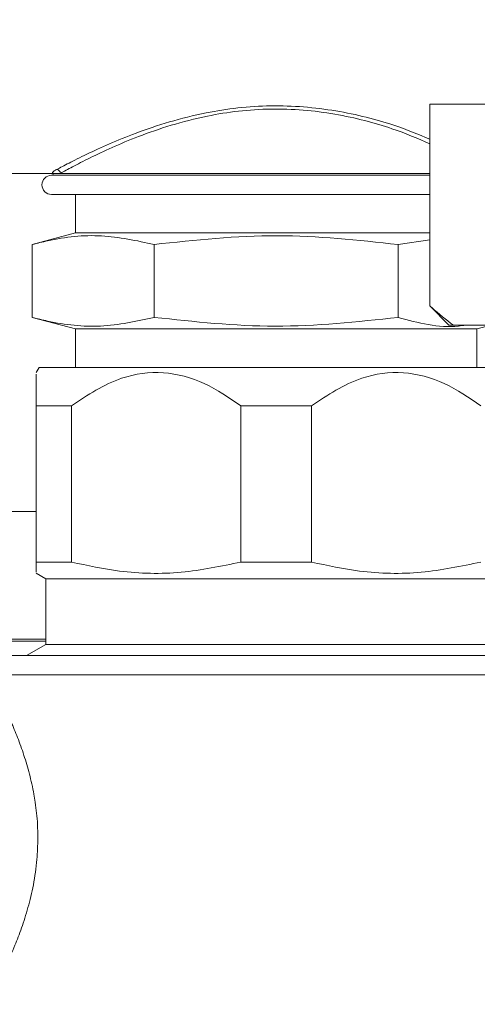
# Model space of a CAD drawing. Header units: millimetres. Extents: x -848 to 77789, y -17557 to 12238.
# Tile 32 of 79: x 72208 to 72327, y -12762 to -12506. Entities that reach past the tile are written whole.
import ezdxf
from ezdxf import colors
from ezdxf.entities.mleader import LeaderData, LeaderLine
from ezdxf.math import Vec2, Vec3

# ---------------------------------------------------------------- set-up
doc = ezdxf.new("R2010")
doc.units = ezdxf.units.MM
doc.layers.add('RR_IWK_opisy_piony', color=7, linetype='Continuous', lineweight=13)
doc.styles.add('Garamond', font='GARA.TTF')

# ---------------------------------------------------------------- blocks, each defined once
blk = doc.blocks.new('_None')

msp = doc.modelspace()

# ---------------------------------------------------------------- linework, layer by layer
at = {"color": 7, "linetype": 'Continuous', "lineweight": 0}
for p, q in [((72315, -12527.49), (72315, -12579.99)), ((72315, -12527.49), (72485, -12527.49)), ((72315.05, -12527.49), (72315.05, -12579.99)), ((71985, -12545.49), (72218.8, -12545.49)), ((72315, -12545.99), (72216.5, -12545.99)), ((72315, -12550.99), (72216.5, -12550.99)), ((72222.75, -12550.99), (72222.75, -12560.99)), ((72222.75, -12560.99), (72211.49, -12564)), ((72315, -12560.99), (72222.75, -12560.99)), ((72315, -12562.83), (72306.75, -12564)), ((72211.49, -12564), (72211.49, -12582.97)), ((72243.25, -12564), (72243.25, -12582.97)), ((72306.75, -12564), (72306.75, -12582.97)), ((72315, -12579.99), (72320, -12584.99)), ((72315, -12579.99), (72315.05, -12579.99)), ((72211.49, -12582.97), (72222.75, -12585.99)), ((72222.75, -12585.99), (72222.75, -12595.99)), ((72327.25, -12585.99), (72222.75, -12585.99)), ((72320, -12584.99), (72480, -12584.99)), ((72327.25, -12585.99), (72330.98, -12584.99)), ((72327.25, -12595.99), (72327.25, -12585.99)), ((72213.27, -12595.99), (72212.5, -12597.33)), ((72213.27, -12595.99), (72336.73, -12595.99)), ((72221.67, -12605.99), (72212.5, -12605.99)), ((72212.5, -12646.66), (72212.5, -12605.99)), ((72221.67, -12605.99), (72221.67, -12646.66)), ((72265.83, -12646.66), (72265.83, -12605.99)), ((72284.17, -12605.99), (72265.83, -12605.99)), ((72284.17, -12605.99), (72284.17, -12646.66)), ((72212.5, -12633.49), (72200, -12633.49)), ((72212.5, -12646.66), (72221.67, -12646.66)), ((72265.83, -12646.66), (72284.17, -12646.66)), ((72212.5, -12649.54), (72215, -12650.99)), ((72215, -12650.99), (72215, -12668.1)), ((72215, -12650.99), (72335, -12650.99)), ((72180, -12666.74), (72215, -12666.74)), ((72215, -12668.1), (72210, -12670.99)), ((72215, -12668.1), (72335, -12668.1)), ((72205.39, -12670.99), (72344.61, -12670.99)), ((72347.5, -12675.99), (72202.5, -12675.99))]:
    msp.add_line(p, q, dxfattribs=at)
at = {"color": 8, "linetype": 'Continuous', "lineweight": 0}
for p, q in [((72315, -12545.49), (72218.8, -12545.49)), ((72215, -12667.24), (72180, -12667.24))]:
    msp.add_line(p, q, dxfattribs=at)
at = {"color": 7, "linetype": 'Continuous', "lineweight": 0}
for centre, radius, start, end in [((72217.78, -12545.52), 1.02, 1.604, 87.1252), ((72216.5, -12548.49), 2.5, 90, 270), ((72216.5, -12545.49), 0.5, 270, 0)]:
    msp.add_arc(centre, radius, start, end, dxfattribs=at)
at = {"color": 8, "linetype": 'Continuous', "lineweight": 0}
for points, knots in [([(72217.83, -12544.5), (72218.81, -12543.98), (72220.75, -12542.95), (72227.05, -12539.79), (72235.92, -12535.81), (72247.03, -12532.03), (72258.58, -12529.1), (72273.57, -12527.35), (72290.66, -12528.8), (72305.11, -12532.49), (72312.03, -12535.35), (72315, -12536.58)], [0, 0, 0, 0, 0.07931, 0.158675, 0.316601, 0.402328, 0.487986, 0.625229, 0.762692, 0.898053, 1, 1, 1, 1]), ([(72315, -12537.77), (72311.87, -12536.43), (72304.88, -12533.46), (72290.42, -12529.64), (72273.59, -12528.18), (72258.84, -12529.94), (72247.49, -12532.9), (72236.57, -12536.73), (72227.86, -12540.74), (72221.67, -12543.92), (72219.76, -12544.97), (72218.8, -12545.49)], [0, 0, 0, 0, 0.108839, 0.242996, 0.378907, 0.514636, 0.599606, 0.684651, 0.841809, 0.920931, 1, 1, 1, 1])]:
    msp.add_open_spline(points, degree=3, knots=knots, dxfattribs=at)
at = {"color": 7, "linetype": 'Continuous', "lineweight": 0}
for points, knots in [([(72217, -12545.49), (72217, -12545.49), (72216.84, -12545.49), (72216.64, -12545.4), (72216.9, -12545.03), (72217.61, -12544.63), (72217.83, -12544.5)], [0, 0, 0, 0, 0.009981, 0.329619, 0.787033, 1, 1, 1, 1]), ([(72243.25, -12564), (72238.66, -12563.01), (72229.44, -12561.01), (72218.79, -12562.17), (72212.82, -12563.67), (72211.49, -12564)], [0, 0, 0, 0, 0.433559, 0.873529, 1, 1, 1, 1]), ([(72306.75, -12564), (72296.27, -12562.87), (72275.1, -12560.58), (72253.93, -12562.86), (72243.25, -12564)], [0, 0, 0, 0, 0.4952157, 1, 1, 1, 1]), ([(72315.05, -12579.99), (72315.21, -12580.14), (72317.19, -12582), (72319.24, -12583.55), (72321.13, -12584.99)], [0, 0, 0, 0, 0.079163, 1, 1, 1, 1]), ([(72211.49, -12582.97), (72212.82, -12583.31), (72218.72, -12584.79), (72229.36, -12585.97), (72238.59, -12583.97), (72243.25, -12582.97)], [0, 0, 0, 0, 0.1264705, 0.5598213, 1, 1, 1, 1]), ([(72243.25, -12582.97), (72253.73, -12584.1), (72274.9, -12586.39), (72296.07, -12584.12), (72306.75, -12582.97)], [0, 0, 0, 0, 0.495216, 1, 1, 1, 1]), ([(72306.75, -12582.97), (72312, -12584.4), (72317.85, -12586.01), (72323.71, -12585.08), (72324.33, -12584.99)], [0, 0, 0, 0, 0.894807, 1, 1, 1, 1]), ([(72212.5, -12597.71), (72212.5, -12597.82), (72212.5, -12598.11), (72212.5, -12602.55), (72212.5, -12605.71), (72212.5, -12605.99)], [0, 0, 0, 0, 0.355292, 0.943297, 1, 1, 1, 1]), ([(72221.67, -12605.99), (72225.9, -12603.18), (72233.33, -12598.27), (72245.67, -12596.66), (72256.47, -12599.59), (72262.72, -12603.86), (72265.83, -12605.99)], [0, 0, 0, 0, 0.307401, 0.5392, 0.770994, 1, 1, 1, 1]), ([(72284.17, -12605.99), (72288.4, -12603.18), (72295.83, -12598.27), (72308.17, -12596.66), (72318.97, -12599.59), (72325.22, -12603.86), (72328.33, -12605.99)], [0, 0, 0, 0, 0.307401, 0.5392, 0.770994, 1, 1, 1, 1]), ([(72212.5, -12646.66), (72212.5, -12647.84), (72212.5, -12649.56), (72212.5, -12649.26), (72212.5, -12649.17)], [0, 0, 0, 0, 0.690352, 1, 1, 1, 1]), ([(72265.83, -12646.66), (72260.67, -12647.73), (72250.23, -12649.89), (72235.27, -12649.58), (72225.83, -12647.55), (72221.67, -12646.66)], [0, 0, 0, 0, 0.3529019, 0.7145169, 1, 1, 1, 1]), ([(72328.33, -12646.66), (72323.17, -12647.73), (72312.73, -12649.89), (72297.77, -12649.58), (72288.33, -12647.55), (72284.17, -12646.66)], [0, 0, 0, 0, 0.352902, 0.714517, 1, 1, 1, 1]), ([(72212.95, -12718.49), (72212.93, -12717.29), (72212.88, -12714.14), (72212.45, -12710.31), (72211.88, -12706.84), (72211.2, -12703.48), (72210.31, -12700.09), (72209.04, -12696.03), (72207.93, -12692.95), (72206.8, -12690.16), (72205.96, -12688.21), (72205.16, -12686.42), (72204.42, -12684.83), (72203.76, -12683.48), (72203.07, -12682.09), (72202.65, -12681.28), (72202.5, -12680.98), (72202.51, -12681.01), (72202.52, -12681.02)], [0, 0, 0, 0, 0.059911, 0.157418, 0.194506, 0.242408, 0.33919, 0.388116, 0.492517, 0.545402, 0.598956, 0.654416, 0.710296, 0.767585, 0.8254, 0.928565, 0.981092, 1, 1, 1, 1]), ([(72202.54, -12755.92), (72202.53, -12755.93), (72202.52, -12755.96), (72202.66, -12755.67), (72202.96, -12755.09), (72203.49, -12754.05), (72204.18, -12752.62), (72205.2, -12750.48), (72206.75, -12747.05), (72208.43, -12742.7), (72209.56, -12739.32), (72210.38, -12736.6), (72211.14, -12733.7), (72211.8, -12730.63), (72212.34, -12727.39), (72212.83, -12723.35), (72212.9, -12720.34), (72212.95, -12718.49)], [0, 0, 0, 0, 0.042699, 0.081479, 0.127988, 0.222027, 0.269624, 0.318088, 0.465224, 0.572414, 0.626753, 0.681829, 0.737028, 0.79267, 0.849829, 0.907572, 1, 1, 1, 1])]:
    msp.add_open_spline(points, degree=3, knots=knots, dxfattribs=at)

# ---------------------------------------------------------------- next in the draw order: leaders
at = {"layer": 'RR_IWK_opisy_piony'}
ml = msp.add_multileader_mtext('Standard', dxfattribs=at)
ml.set_content('Zestawy ciepłomierzowe\\P- zawór kulowy DN15/DN20\\P- filtr siatkowy DN15/DN20\\P- ciepłomierz {\\A1;q{\\H0.7x;nom}=0,6 m{\\H0.7x;\\S3^ ;}/h DN15}\\P- zawór kulowy DN15/DN20\\P', color=256, style='Garamond')
ml.set_leader_properties()
ml.set_arrow_properties(name='NONE')
ml.build(insert=Vec2(0, 0))
ml.multileader.update_dxf_attribs({"text_left_attachment_type": 2, "text_right_attachment_type": 2, "dogleg_length": 0, "arrow_head_size": 0.18})
ctx = ml.context
ctx.base_point, ctx.char_height, ctx.arrow_head_size, ctx.landing_gap_size, ctx.plane_origin = Vec3(72890.1, -11459.83), 200, 0.18, 25, Vec3(97310.05, 87237.63)
ctx.left_attachment, ctx.right_attachment = 2, 2
notes = []
notes.append((ctx, [(1, (1, 1, 0), (72890.1, -11460), (1, 0), 0, [(0, [(72366.06, -12346.01), (71897.53, -12290.67), (71464.8, -12192.36)], 0, [])])]))
ctx.mtext.insert = Vec3(72915.1, -10630.57)
ctx.mtext.has_bg_fill, ctx.mtext.bg_color, ctx.mtext.bg_scale_factor, ctx.mtext.bg_transparency, ctx.mtext.use_window_bg_color = 1, -1027028792, 1, 0, 1
for ctx, leaders in notes:
    for number, flags, end, landing, length, lines in leaders:
        leader = LeaderData()
        leader.index, (leader.has_last_leader_line, leader.has_dogleg_vector, leader.attachment_direction) = number, flags
        leader.last_leader_point, leader.dogleg_vector, leader.dogleg_length = Vec3(end), Vec3(landing), length
        for number, points, colour, breaks in lines:
            line = LeaderLine()
            line.index, line.vertices, line.color, line.breaks = number, Vec3.list(points), colors.encode_raw_color(colour), breaks
            leader.lines.append(line)
        ctx.leaders.append(leader)

doc.saveas('drawing.dxf')
